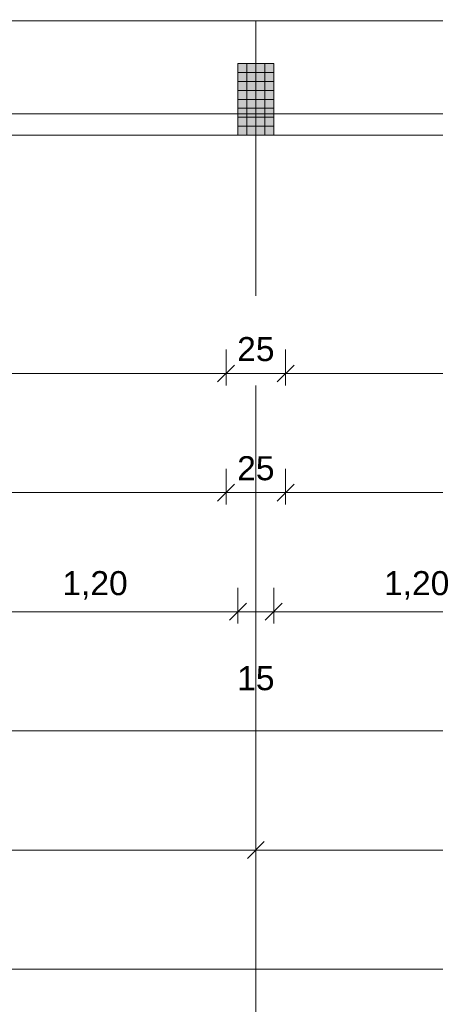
# Model space of a CAD drawing. Header units: metres. Extents: x -45 to 152, y -127 to 99.
# Tile 16 of 256: x -34.74 to -33, y -25.92 to -21.79. Entities that reach past the tile are written whole.
import ezdxf

# ---------------------------------------------------------------- set-up
doc = ezdxf.new("R2010")
doc.units = ezdxf.units.M
doc.header["$PDMODE"] = 1
doc.header["$PDSIZE"] = -2
doc.linetypes.add('Achsen 01', pattern=[5.291531, 3.175, -1.058062, 0.352704, -0.705764])
doc.linetypes.add('Raster 01', pattern=[2, 1, -1])
doc.layers.get('0').update_dxf_attribs({"lineweight": 25})
for name, color, linetype, lineweight, true_color in [('014_Fassadenarbeiten-000 Aufsicht Betonfertigteile', 7, 'Continuous', 9, 0xc0c0c0), ('031_Metallbauarbeiten-330 Aufsicht Metallbauarbeiten', 7, 'Continuous', 9, 0xa6a6a6), ('AV1-Achsen', 1, 'Achsen 01', 18, 0xff0000), ('AV1-Raster', 7, 'Raster 01', 9, 0xa6a6a6)]:
    doc.layers.add(name, color=color, linetype=linetype, lineweight=lineweight, true_color=true_color)
for name, color, linetype, lineweight in [('014_Fassadenarbeiten-330 Betonfertigteile vertikal', 7, 'Continuous', 9), ('030_Sonnenschutzarbeiten-BLENDSCHUTZ', 7, 'Continuous', 5), ('_1.35m (3D)', 7, 'Continuous', 9), ('_GRU (2D)', 7, 'Continuous', 9), ('_OG 2 (2D)', 7, 'Continuous', 9), ('_OG 2 - DS (2D)', 7, 'Continuous', 9), ('Bemaßung-Bemaßung', 7, 'Continuous', 9)]:
    doc.layers.add(name, color=color, linetype=linetype, lineweight=lineweight)
doc.layers.get('0').freeze()
doc.styles.add('Arial', font='arial.ttf')
doc.dimstyles.new('COE 50', dxfattribs={"dimtxt": 126.090495, "dimasz": 0.001414, "dimexe": 0.001, "dimexo": 0.01, "dimgap": 0.001, "dimtad": 1, "dimdec": 3, "dimtxsty": 'Arial', "dimblk": 'VW_SLASH-4', "dimblk1": 'VW_SLASH-4', "dimblk2": 'VW_SLASH-4', "dimcen": 0, "dimadec": 3, "dimazin": 0, "dimtfac": 0.8, "dimtdec": 3, "dimtix": 1, "dimtmove": 0, "dimatfit": 0, "dimldrblk": 'VW_SLASH-3', "dimfxl": 0.002, "dimfxlon": 1, "dimfrac": 2, "dimtolj": 1, "dimarcsym": 0})

# ---------------------------------------------------------------- blocks, each defined once
blk = doc.blocks.new('Group-2')
at = {"layer": 'AV1-Raster'}
blk.add_line((-33.75, -22.95), (-33.75, 1.35), dxfattribs=at)
blk = doc.blocks.new('1.35m (3D)')
at = {"layer": 'AV1-Raster', "color": 7}
blk.add_blockref('Group-2', (0, 0), dxfattribs=at)
blk = doc.blocks.new('VW_SLASH-4')
at = {"color": 0, "linetype": 'ByBlock', "lineweight": -2, "transparency": 16777216}
blk.add_line((0, 0), (-1, 0), dxfattribs=at)
at = {"color": 0, "linetype": 'Continuous', "lineweight": 15, "transparency": 16777216, "flags": 128}
blk.add_lwpolyline([(0.5, 0.5), (-0.5, -0.5)], dxfattribs=at)
blk = doc.blocks.new('*D22')
at = {"layer": '030_Sonnenschutzarbeiten-BLENDSCHUTZ', "color": 0, "lineweight": -2}
for p, q in [((-36.325, -22.025), (-36.325, -22.175)), ((-33.875, -22.025), (-33.875, -22.175)), ((-33.9457, -22.125), (-36.2543, -22.125))]:
    blk.add_line(p, q, dxfattribs=at)
at = {"layer": 'Defpoints', "color": 0}
for p in [(-36.325, -21.385), (-33.875, -21.385), (-36.325, -22.125)]:
    blk.add_point(p, dxfattribs=at)
at = {"layer": '030_Sonnenschutzarbeiten-BLENDSCHUTZ', "color": 0, "lineweight": -2, "xscale": 0.070693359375, "yscale": 0.070693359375, "zscale": 0.070693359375, "rotation": 180}
blk.add_blockref('VW_SLASH-4', (-36.325, -22.125), dxfattribs=at)
at = {"layer": '030_Sonnenschutzarbeiten-BLENDSCHUTZ', "color": 0, "lineweight": -2, "xscale": 0.070693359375, "yscale": 0.070693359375, "zscale": 0.070693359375}
blk.add_blockref('VW_SLASH-4', (-33.875, -22.125), dxfattribs=at)
at = {"layer": '030_Sonnenschutzarbeiten-BLENDSCHUTZ', "color": 0, "lineweight": 13, "insert": (-35.1, -22.0144), "char_height": 0.10087, "attachment_point": 5, "style": 'Arial'}
blk.add_mtext('\\A1;2,45', dxfattribs=at)
blk = doc.blocks.new('VW_SLASH-3')
at = {"color": 0, "linetype": 'ByBlock', "lineweight": -2, "transparency": 16777216}
blk.add_line((0, 0), (-1, 0), dxfattribs=at)
at = {"color": 0, "linetype": 'Continuous', "lineweight": 15, "transparency": 16777216, "flags": 128}
blk.add_lwpolyline([(0.5, 0.5), (-0.5, -0.5)], dxfattribs=at)
blk = doc.blocks.new('*D23')
at = {"layer": '030_Sonnenschutzarbeiten-BLENDSCHUTZ', "color": 0, "lineweight": -2}
for p, q in [((-33.625, -22.025), (-33.625, -22.175)), ((-31.175, -22.025), (-31.175, -22.175)), ((-31.2457, -22.125), (-33.5543, -22.125))]:
    blk.add_line(p, q, dxfattribs=at)
at = {"layer": 'Defpoints', "color": 0}
for p in [(-33.625, -21.385), (-31.175, -21.385), (-33.625, -22.125)]:
    blk.add_point(p, dxfattribs=at)
at = {"layer": '030_Sonnenschutzarbeiten-BLENDSCHUTZ', "color": 0, "lineweight": -2, "xscale": 0.070693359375, "yscale": 0.070693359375, "zscale": 0.070693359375, "rotation": 180}
blk.add_blockref('VW_SLASH-4', (-33.625, -22.125), dxfattribs=at)
at = {"layer": '030_Sonnenschutzarbeiten-BLENDSCHUTZ', "color": 0, "lineweight": -2, "xscale": 0.070693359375, "yscale": 0.070693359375, "zscale": 0.070693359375}
blk.add_blockref('VW_SLASH-4', (-31.175, -22.125), dxfattribs=at)
at = {"layer": '030_Sonnenschutzarbeiten-BLENDSCHUTZ', "color": 0, "lineweight": 13, "insert": (-32.4, -22.0144), "char_height": 0.10087, "attachment_point": 5, "style": 'Arial'}
blk.add_mtext('\\A1;2,45', dxfattribs=at)
blk = doc.blocks.new('*D434')
at = {"layer": 'Bemaßung-Bemaßung', "color": 0, "lineweight": -2}
for p, q in [((-39.15, -25.675), (-39.15, -25.825)), ((0, -25.675), (0, -25.825)), ((-0.0707, -25.775), (-39.0793, -25.775))]:
    blk.add_line(p, q, dxfattribs=at)
at = {"layer": 'Defpoints', "color": 0}
for p in [(-39.15, -21.6), (0, -21.6), (-39.15, -25.775)]:
    blk.add_point(p, dxfattribs=at)
at = {"layer": 'Bemaßung-Bemaßung', "color": 0, "lineweight": -2, "xscale": 0.070693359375, "yscale": 0.070693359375, "zscale": 0.070693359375, "rotation": 180}
blk.add_blockref('VW_SLASH-4', (-39.15, -25.775), dxfattribs=at)
at = {"layer": 'Bemaßung-Bemaßung', "color": 0, "lineweight": -2, "xscale": 0.070693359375, "yscale": 0.070693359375, "zscale": 0.070693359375}
blk.add_blockref('VW_SLASH-4', (0, -25.775), dxfattribs=at)
at = {"layer": 'Bemaßung-Bemaßung', "color": 0, "insert": (-19.575, -25.6341), "char_height": 0.15131, "attachment_point": 5, "style": 'Arial'}
blk.add_mtext('\\A1;39,15', dxfattribs=at)
blk = doc.blocks.new('*D435')
at = {"layer": 'Bemaßung-Bemaßung', "color": 0, "lineweight": -2}
for p, q in [((-39.15, -25.175), (-39.15, -25.325)), ((-33.75, -25.175), (-33.75, -25.325)), ((-33.8207, -25.275), (-39.0793, -25.275))]:
    blk.add_line(p, q, dxfattribs=at)
at = {"layer": 'Defpoints', "color": 0}
for p in [(-39.15, -21.6), (-33.75, -21.6), (-39.15, -25.275)]:
    blk.add_point(p, dxfattribs=at)
at = {"layer": 'Bemaßung-Bemaßung', "color": 0, "lineweight": -2, "xscale": 0.070693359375, "yscale": 0.070693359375, "zscale": 0.070693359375, "rotation": 180}
blk.add_blockref('VW_SLASH-4', (-39.15, -25.275), dxfattribs=at)
at = {"layer": 'Bemaßung-Bemaßung', "color": 0, "lineweight": -2, "xscale": 0.070693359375, "yscale": 0.070693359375, "zscale": 0.070693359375}
blk.add_blockref('VW_SLASH-4', (-33.75, -25.275), dxfattribs=at)
at = {"layer": 'Bemaßung-Bemaßung', "color": 0, "insert": (-36.45, -25.1644), "char_height": 0.10087, "attachment_point": 5, "style": 'Arial'}
blk.add_mtext('\\A1;5,40', dxfattribs=at)
blk = doc.blocks.new('*D436')
at = {"layer": 'Bemaßung-Bemaßung', "color": 0, "lineweight": -2}
for p, q in [((-33.75, -25.175), (-33.75, -25.325)), ((-28.35, -25.175), (-28.35, -25.325)), ((-28.4207, -25.275), (-33.6793, -25.275))]:
    blk.add_line(p, q, dxfattribs=at)
at = {"layer": 'Defpoints', "color": 0}
for p in [(-33.75, -21.6), (-28.35, -21.6), (-33.75, -25.275)]:
    blk.add_point(p, dxfattribs=at)
at = {"layer": 'Bemaßung-Bemaßung', "color": 0, "lineweight": -2, "xscale": 0.070693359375, "yscale": 0.070693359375, "zscale": 0.070693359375, "rotation": 180}
blk.add_blockref('VW_SLASH-4', (-33.75, -25.275), dxfattribs=at)
at = {"layer": 'Bemaßung-Bemaßung', "color": 0, "lineweight": -2, "xscale": 0.070693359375, "yscale": 0.070693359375, "zscale": 0.070693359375}
blk.add_blockref('VW_SLASH-4', (-28.35, -25.275), dxfattribs=at)
at = {"layer": 'Bemaßung-Bemaßung', "color": 0, "insert": (-31.05, -25.1644), "char_height": 0.10087, "attachment_point": 5, "style": 'Arial'}
blk.add_mtext('\\A1;5,40', dxfattribs=at)
blk = doc.blocks.new('*D458')
at = {"layer": 'Bemaßung-Bemaßung', "color": 0, "lineweight": -2}
for p, q in [((-39.825, -24.675), (-39.825, -24.825)), ((0.675, -24.675), (0.675, -24.825)), ((0.6043, -24.775), (-39.7543, -24.775))]:
    blk.add_line(p, q, dxfattribs=at)
at = {"layer": 'Defpoints', "color": 0}
for p in [(-39.825, -22.275), (0.675, -22.275), (-39.825, -24.775)]:
    blk.add_point(p, dxfattribs=at)
at = {"layer": 'Bemaßung-Bemaßung', "color": 0, "lineweight": -2, "xscale": 0.070693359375, "yscale": 0.070693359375, "zscale": 0.070693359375, "rotation": 180}
blk.add_blockref('VW_SLASH-4', (-39.825, -24.775), dxfattribs=at)
at = {"layer": 'Bemaßung-Bemaßung', "color": 0, "lineweight": -2, "xscale": 0.070693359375, "yscale": 0.070693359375, "zscale": 0.070693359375}
blk.add_blockref('VW_SLASH-4', (0.675, -24.775), dxfattribs=at)
at = {"layer": 'Bemaßung-Bemaßung', "color": 0, "insert": (-19.575, -24.6644), "char_height": 0.10087, "attachment_point": 5, "style": 'Arial'}
blk.add_mtext('\\A1;40,50', dxfattribs=at)
blk = doc.blocks.new('*D511')
at = {"layer": 'Bemaßung-Bemaßung', "color": 0, "linetype": 'Continuous', "lineweight": -2}
for p, q in [((-33.675, -24.175), (-33.675, -24.325)), ((-32.475, -24.175), (-32.475, -24.325)), ((-33.6043, -24.275), (-32.5457, -24.275))]:
    blk.add_line(p, q, dxfattribs=at)
at = {"layer": 'Defpoints', "color": 0}
for p in [(-33.675, -22.275), (-32.475, -22.275), (-32.475, -24.275)]:
    blk.add_point(p, dxfattribs=at)
at = {"layer": 'Bemaßung-Bemaßung', "color": 0, "lineweight": -2, "xscale": 0.070693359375, "yscale": 0.070693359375, "zscale": 0.070693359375, "rotation": 180}
blk.add_blockref('VW_SLASH-4', (-33.675, -24.275), dxfattribs=at)
at = {"layer": 'Bemaßung-Bemaßung', "color": 0, "lineweight": -2, "xscale": 0.070693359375, "yscale": 0.070693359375, "zscale": 0.070693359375}
blk.add_blockref('VW_SLASH-4', (-32.475, -24.275), dxfattribs=at)
at = {"layer": 'Bemaßung-Bemaßung', "color": 0, "insert": (-33.075, -24.1644), "char_height": 0.10087, "attachment_point": 5, "style": 'Arial'}
blk.add_mtext('\\A1;1,20', dxfattribs=at)
blk = doc.blocks.new('*D512')
at = {"layer": 'Bemaßung-Bemaßung', "color": 0, "linetype": 'Continuous', "lineweight": -2}
for p, q in [((-33.825, -24.175), (-33.825, -24.325)), ((-33.675, -24.175), (-33.675, -24.325)), ((-33.8957, -24.275), (-33.9664, -24.275)), ((-33.825, -24.275), (-33.675, -24.275)), ((-33.6043, -24.275), (-33.5336, -24.275))]:
    blk.add_line(p, q, dxfattribs=at)
at = {"layer": 'Defpoints', "color": 0}
for p in [(-33.825, -22.275), (-33.675, -22.275), (-33.675, -24.275)]:
    blk.add_point(p, dxfattribs=at)
at = {"layer": 'Bemaßung-Bemaßung', "color": 0, "lineweight": -2, "xscale": 0.070693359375, "yscale": 0.070693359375, "zscale": 0.070693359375}
blk.add_blockref('VW_SLASH-4', (-33.825, -24.275), dxfattribs=at)
at = {"layer": 'Bemaßung-Bemaßung', "color": 0, "lineweight": -2, "xscale": 0.070693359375, "yscale": 0.070693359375, "zscale": 0.070693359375, "rotation": 180}
blk.add_blockref('VW_SLASH-4', (-33.675, -24.275), dxfattribs=at)
at = {"layer": 'Bemaßung-Bemaßung', "color": 0, "insert": (-33.75, -24.5545), "char_height": 0.10087, "attachment_point": 5, "style": 'Arial'}
blk.add_mtext('\\A1;15', dxfattribs=at)
blk = doc.blocks.new('*D513')
at = {"layer": 'Bemaßung-Bemaßung', "color": 0, "linetype": 'Continuous', "lineweight": -2}
for p, q in [((-35.025, -24.175), (-35.025, -24.325)), ((-33.825, -24.175), (-33.825, -24.325)), ((-34.9543, -24.275), (-33.8957, -24.275))]:
    blk.add_line(p, q, dxfattribs=at)
at = {"layer": 'Defpoints', "color": 0}
for p in [(-35.025, -22.275), (-33.825, -22.275), (-33.825, -24.275)]:
    blk.add_point(p, dxfattribs=at)
at = {"layer": 'Bemaßung-Bemaßung', "color": 0, "lineweight": -2, "xscale": 0.070693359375, "yscale": 0.070693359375, "zscale": 0.070693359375, "rotation": 180}
blk.add_blockref('VW_SLASH-4', (-35.025, -24.275), dxfattribs=at)
at = {"layer": 'Bemaßung-Bemaßung', "color": 0, "lineweight": -2, "xscale": 0.070693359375, "yscale": 0.070693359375, "zscale": 0.070693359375}
blk.add_blockref('VW_SLASH-4', (-33.825, -24.275), dxfattribs=at)
at = {"layer": 'Bemaßung-Bemaßung', "color": 0, "insert": (-34.425, -24.1644), "char_height": 0.10087, "attachment_point": 5, "style": 'Arial'}
blk.add_mtext('\\A1;1,20', dxfattribs=at)
blk = doc.blocks.new('*D660')
at = {"layer": 'Bemaßung-Bemaßung', "color": 0, "linetype": 'Continuous', "lineweight": -2}
for p, q in [((-39.025, -23.175), (-39.025, -23.325)), ((-33.875, -23.175), (-33.875, -23.325)), ((-33.9457, -23.275), (-38.9543, -23.275))]:
    blk.add_line(p, q, dxfattribs=at)
at = {"layer": 'Defpoints', "color": 0}
for p in [(-33.875, -21.475), (-39.025, -21.725), (-39.025, -23.275)]:
    blk.add_point(p, dxfattribs=at)
at = {"layer": 'Bemaßung-Bemaßung', "color": 0, "lineweight": -2, "xscale": 0.070693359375, "yscale": 0.070693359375, "zscale": 0.070693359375, "rotation": 180}
blk.add_blockref('VW_SLASH-4', (-39.025, -23.275), dxfattribs=at)
at = {"layer": 'Bemaßung-Bemaßung', "color": 0, "lineweight": -2, "xscale": 0.070693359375, "yscale": 0.070693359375, "zscale": 0.070693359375}
blk.add_blockref('VW_SLASH-4', (-33.875, -23.275), dxfattribs=at)
at = {"layer": 'Bemaßung-Bemaßung', "color": 0, "insert": (-36.45, -23.1644), "char_height": 0.10087, "attachment_point": 5, "style": 'Arial'}
blk.add_mtext('\\A1;5,15', dxfattribs=at)
blk = doc.blocks.new('*D661')
at = {"layer": 'Bemaßung-Bemaßung', "color": 0, "linetype": 'Continuous', "lineweight": -2}
for p, q in [((-33.875, -23.175), (-33.875, -23.325)), ((-33.625, -23.175), (-33.625, -23.325)), ((-33.6957, -23.275), (-33.8043, -23.275))]:
    blk.add_line(p, q, dxfattribs=at)
at = {"layer": 'Defpoints', "color": 0}
for p in [(-33.875, -21.475), (-33.625, -21.475), (-33.875, -23.275)]:
    blk.add_point(p, dxfattribs=at)
at = {"layer": 'Bemaßung-Bemaßung', "color": 0, "lineweight": -2, "xscale": 0.070693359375, "yscale": 0.070693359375, "zscale": 0.070693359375, "rotation": 180}
blk.add_blockref('VW_SLASH-4', (-33.875, -23.275), dxfattribs=at)
at = {"layer": 'Bemaßung-Bemaßung', "color": 0, "lineweight": -2, "xscale": 0.070693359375, "yscale": 0.070693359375, "zscale": 0.070693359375}
blk.add_blockref('VW_SLASH-4', (-33.625, -23.275), dxfattribs=at)
at = {"layer": 'Bemaßung-Bemaßung', "color": 0, "insert": (-33.75, -23.1735), "char_height": 0.10087, "attachment_point": 5, "style": 'Arial'}
blk.add_mtext('\\A1;25', dxfattribs=at)
blk = doc.blocks.new('*D662')
at = {"layer": 'Bemaßung-Bemaßung', "color": 0, "linetype": 'Continuous', "lineweight": -2}
for p, q in [((-33.625, -23.175), (-33.625, -23.325)), ((-29.775, -23.175), (-29.775, -23.325)), ((-29.8457, -23.275), (-33.5543, -23.275))]:
    blk.add_line(p, q, dxfattribs=at)
at = {"layer": 'Defpoints', "color": 0}
for p in [(-33.625, -21.475), (-29.775, -21.475), (-33.625, -23.275)]:
    blk.add_point(p, dxfattribs=at)
at = {"layer": 'Bemaßung-Bemaßung', "color": 0, "lineweight": -2, "xscale": 0.070693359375, "yscale": 0.070693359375, "zscale": 0.070693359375, "rotation": 180}
blk.add_blockref('VW_SLASH-4', (-33.625, -23.275), dxfattribs=at)
at = {"layer": 'Bemaßung-Bemaßung', "color": 0, "lineweight": -2, "xscale": 0.070693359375, "yscale": 0.070693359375, "zscale": 0.070693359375}
blk.add_blockref('VW_SLASH-4', (-29.775, -23.275), dxfattribs=at)
at = {"layer": 'Bemaßung-Bemaßung', "color": 0, "insert": (-31.7, -23.1644), "char_height": 0.10087, "attachment_point": 5, "style": 'Arial'}
blk.add_mtext('\\A1;3,85', dxfattribs=at)
blk = doc.blocks.new('*D734')
at = {"layer": 'Bemaßung-Bemaßung', "color": 0, "lineweight": -2}
for p, q in [((-36.325, -23.675), (-36.325, -23.825)), ((-33.875, -23.675), (-33.875, -23.825)), ((-33.9457, -23.775), (-36.2543, -23.775))]:
    blk.add_line(p, q, dxfattribs=at)
at = {"layer": 'Defpoints', "color": 0}
for p in [(-36.325, -21.475), (-33.875, -21.475), (-36.325, -23.775)]:
    blk.add_point(p, dxfattribs=at)
at = {"layer": 'Bemaßung-Bemaßung', "color": 0, "lineweight": -2, "xscale": 0.070693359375, "yscale": 0.070693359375, "zscale": 0.070693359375, "rotation": 180}
blk.add_blockref('VW_SLASH-4', (-36.325, -23.775), dxfattribs=at)
at = {"layer": 'Bemaßung-Bemaßung', "color": 0, "lineweight": -2, "xscale": 0.070693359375, "yscale": 0.070693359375, "zscale": 0.070693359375}
blk.add_blockref('VW_SLASH-4', (-33.875, -23.775), dxfattribs=at)
at = {"layer": 'Bemaßung-Bemaßung', "color": 0, "insert": (-35.1, -23.6644), "char_height": 0.10087, "attachment_point": 5, "style": 'Arial'}
blk.add_mtext('\\A1;2,45', dxfattribs=at)
blk = doc.blocks.new('*D735')
at = {"layer": 'Bemaßung-Bemaßung', "color": 0, "lineweight": -2}
for p, q in [((-33.875, -23.675), (-33.875, -23.825)), ((-33.625, -23.675), (-33.625, -23.825)), ((-33.6957, -23.775), (-33.8043, -23.775))]:
    blk.add_line(p, q, dxfattribs=at)
at = {"layer": 'Defpoints', "color": 0}
for p in [(-33.875, -21.475), (-33.625, -21.475), (-33.875, -23.775)]:
    blk.add_point(p, dxfattribs=at)
at = {"layer": 'Bemaßung-Bemaßung', "color": 0, "lineweight": -2, "xscale": 0.070693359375, "yscale": 0.070693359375, "zscale": 0.070693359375, "rotation": 180}
blk.add_blockref('VW_SLASH-4', (-33.875, -23.775), dxfattribs=at)
at = {"layer": 'Bemaßung-Bemaßung', "color": 0, "lineweight": -2, "xscale": 0.070693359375, "yscale": 0.070693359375, "zscale": 0.070693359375}
blk.add_blockref('VW_SLASH-4', (-33.625, -23.775), dxfattribs=at)
at = {"layer": 'Bemaßung-Bemaßung', "color": 0, "insert": (-33.75, -23.6735), "char_height": 0.10087, "attachment_point": 5, "style": 'Arial'}
blk.add_mtext('\\A1;25', dxfattribs=at)
blk = doc.blocks.new('*D736')
at = {"layer": 'Bemaßung-Bemaßung', "color": 0, "lineweight": -2}
for p, q in [((-33.625, -23.675), (-33.625, -23.825)), ((-31.175, -23.675), (-31.175, -23.825)), ((-31.2457, -23.775), (-33.5543, -23.775))]:
    blk.add_line(p, q, dxfattribs=at)
at = {"layer": 'Defpoints', "color": 0}
for p in [(-33.625, -21.475), (-31.175, -21.475), (-33.625, -23.775)]:
    blk.add_point(p, dxfattribs=at)
at = {"layer": 'Bemaßung-Bemaßung', "color": 0, "lineweight": -2, "xscale": 0.070693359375, "yscale": 0.070693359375, "zscale": 0.070693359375, "rotation": 180}
blk.add_blockref('VW_SLASH-4', (-33.625, -23.775), dxfattribs=at)
at = {"layer": 'Bemaßung-Bemaßung', "color": 0, "lineweight": -2, "xscale": 0.070693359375, "yscale": 0.070693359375, "zscale": 0.070693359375}
blk.add_blockref('VW_SLASH-4', (-31.175, -23.775), dxfattribs=at)
at = {"layer": 'Bemaßung-Bemaßung', "color": 0, "insert": (-32.4, -23.6644), "char_height": 0.10087, "attachment_point": 5, "style": 'Arial'}
blk.add_mtext('\\A1;2,45', dxfattribs=at)
blk = doc.blocks.new('Group-735')
at = {"layer": 'AV1-Achsen'}
blk.add_line((-33.75, -26.5), (-33.75, 4.9), dxfattribs=at)
blk = doc.blocks.new('GRU (2D)')
at = {"layer": 'AV1-Achsen', "color": 7}
blk.add_blockref('Group-735', (0, 0), dxfattribs=at)
blk = doc.blocks.new('OG 2 - DS (2D)')
at = {"layer": '030_Sonnenschutzarbeiten-BLENDSCHUTZ', "color": 7, "lineweight": 13}
for base, p1, p2, picture, middle in [((-36.325, -22.125), (-33.875, -21.385), (-36.325, -21.385), '*D22', (-35.1, -22.0144)), ((-33.625, -22.125), (-31.175, -21.385), (-33.625, -21.385), '*D23', (-32.4, -22.0144))]:
    dim = blk.add_linear_dim(base=base, p1=p1, p2=p2, text='2,45', dimstyle='COE 50', override={"dimtxt": 0.100872, "dimasz": 0.070693, "dimexe": 0.05, "dimgap": 0.05, "dimpost": '<>', "dimtxsty": 'Arial', "dimtmove": 2, "dimfxl": 0.1}, dxfattribs=at)
    dim.commit()
    dim.dimension.update_dxf_attribs({"geometry": picture, "text_midpoint": middle})
blk = doc.blocks.new('OG 2 (2D)')
at = {"layer": '014_Fassadenarbeiten-000 Aufsicht Betonfertigteile', "flags": 128}
blk.add_lwpolyline([(-39.455, -21.905), (0.305, -21.905), (0.675, -22.275), (-39.825, -22.275)], close=True, dxfattribs=at)
at = {"layer": 'Bemaßung-Bemaßung'}
dim = blk.add_linear_dim(base=(-39.825, -24.775), p1=(0.675, -22.275), p2=(-39.825, -22.275), text='40,50', dimstyle='COE 50', override={"dimtxt": 0.100872, "dimasz": 0.070693, "dimexe": 0.05, "dimgap": 0.05, "dimpost": '<>', "dimtxsty": 'Arial', "dimtmove": 2, "dimfxl": 0.1}, dxfattribs=at)
dim.commit()
dim.dimension.update_dxf_attribs({"geometry": '*D458', "text_midpoint": (-19.575, -24.6644)})
at = {"layer": 'Bemaßung-Bemaßung', "linetype": 'Continuous'}
for base, p1, p2, text, override, picture, middle in [((-33.825, -24.275), (-35.025, -22.275), (-33.825, -22.275), '1,20', {"dimtxt": 0.100872, "dimasz": 0.070693, "dimexe": 0.05, "dimgap": 0.05, "dimpost": '<>', "dimtxsty": 'Arial', "dimtmove": 2, "dimfxl": 0.1}, '*D513', (-34.425, -24.1644)), ((-33.675, -24.275), (-33.825, -22.275), (-33.675, -22.275), '15', {"dimtxt": 0.100872, "dimasz": 0.070693, "dimexe": 0.05, "dimgap": 0.05, "dimpost": '<>', "dimtxsty": 'Arial', "dimtix": 0, "dimtmove": 2, "dimfxl": 0.1}, '*D512', (-33.75, -24.5545)), ((-32.475, -24.275), (-33.675, -22.275), (-32.475, -22.275), '1,20', {"dimtxt": 0.100872, "dimasz": 0.070693, "dimexe": 0.05, "dimgap": 0.05, "dimpost": '<>', "dimtxsty": 'Arial', "dimtmove": 2, "dimfxl": 0.1}, '*D511', (-33.075, -24.1644))]:
    dim = blk.add_linear_dim(base=base, p1=p1, p2=p2, text=text, dimstyle='COE 50', override=override, dxfattribs=at)
    dim.commit()
    dim.dimension.update_dxf_attribs({"geometry": picture, "text_midpoint": middle})
at = {"color": 255}
blk.add_wipeout([(-33.75, -21.795), (-31.05, -21.795), (-31.05, -22.185), (-33.75, -22.185)], dxfattribs=at).dxf.layer = '031_Metallbauarbeiten-330 Aufsicht Metallbauarbeiten'
at = {"layer": '031_Metallbauarbeiten-330 Aufsicht Metallbauarbeiten', "flags": 128}
blk.add_lwpolyline([(-33.75, -21.795), (-31.05, -21.795), (-31.05, -22.185), (-33.75, -22.185)], close=True, dxfattribs=at)
at = {"layer": 'Bemaßung-Bemaßung', "linetype": 'Continuous'}
dim = blk.add_linear_dim(base=(-33.625, -23.275), p1=(-29.775, -21.475), p2=(-33.625, -21.475), text='3,85', dimstyle='COE 50', override={"dimtxt": 0.100872, "dimasz": 0.070693, "dimexe": 0.05, "dimgap": 0.05, "dimpost": '<>', "dimtxsty": 'Arial', "dimtmove": 2, "dimfxl": 0.1}, dxfattribs=at)
dim.commit()
dim.dimension.update_dxf_attribs({"geometry": '*D662', "text_midpoint": (-31.7, -23.1644)})
at = {"layer": 'Bemaßung-Bemaßung'}
dim = blk.add_linear_dim(base=(-33.625, -23.775), p1=(-31.175, -21.475), p2=(-33.625, -21.475), text='2,45', dimstyle='COE 50', override={"dimtxt": 0.100872, "dimasz": 0.070693, "dimexe": 0.05, "dimgap": 0.05, "dimpost": '<>', "dimtxsty": 'Arial', "dimtmove": 2, "dimfxl": 0.1}, dxfattribs=at)
dim.commit()
dim.dimension.update_dxf_attribs({"geometry": '*D736', "text_midpoint": (-32.4, -23.6644)})
at = {"color": 255}
blk.add_wipeout([(-36.45, -21.795), (-33.75, -21.795), (-33.75, -22.185), (-36.45, -22.185)], dxfattribs=at).dxf.layer = '031_Metallbauarbeiten-330 Aufsicht Metallbauarbeiten'
at = {"layer": '014_Fassadenarbeiten-330 Betonfertigteile vertikal', "linetype": 'Continuous', "lineweight": 0}
blk.add_hatch(color=9, dxfattribs=at).paths.add_polyline_path([(-33.825, -21.975), (-33.675, -21.975), (-33.675, -22.275), (-33.825, -22.275)])
at = {"layer": '014_Fassadenarbeiten-330 Betonfertigteile vertikal', "linetype": 'Continuous', "lineweight": 9}
h = blk.add_hatch(dxfattribs=at)
h.set_pattern_fill('Stahlbetonfertigteil', color=8, style=0, pattern_type=2)
h.set_pattern_definition([(-90, (0, 0), (0.0375, 0), [])])
h.paths.add_polyline_path([(-33.825, -21.975), (-33.675, -21.975), (-33.675, -22.275), (-33.825, -22.275)])
at = {"layer": '014_Fassadenarbeiten-330 Betonfertigteile vertikal', "linetype": 'Continuous', "lineweight": 13}
h = blk.add_hatch(dxfattribs=at)
h.set_pattern_fill('Stahlbetonfertigteil-1', color=8, style=0, pattern_type=2)
h.set_pattern_definition([(0, (0, 0), (2e-18, -0.0375), [])])
h.paths.add_polyline_path([(-33.825, -21.975), (-33.675, -21.975), (-33.675, -22.275), (-33.825, -22.275)])
at = {"layer": '014_Fassadenarbeiten-330 Betonfertigteile vertikal', "flags": 128}
blk.add_lwpolyline([(-33.825, -21.975), (-33.675, -21.975), (-33.675, -22.275), (-33.825, -22.275)], close=True, dxfattribs=at)
at = {"layer": '031_Metallbauarbeiten-330 Aufsicht Metallbauarbeiten', "flags": 128}
blk.add_lwpolyline([(-36.45, -21.795), (-33.75, -21.795), (-33.75, -22.185), (-36.45, -22.185)], close=True, dxfattribs=at)
at = {"layer": 'Bemaßung-Bemaßung', "linetype": 'Continuous'}
for base, p1, p2, text, picture, middle in [((-39.025, -23.275), (-33.875, -21.475), (-39.025, -21.725), '5,15', '*D660', (-36.45, -23.1644)), ((-33.875, -23.275), (-33.625, -21.475), (-33.875, -21.475), '25', '*D661', (-33.75, -23.1735))]:
    dim = blk.add_linear_dim(base=base, p1=p1, p2=p2, text=text, dimstyle='COE 50', override={"dimtxt": 0.100872, "dimasz": 0.070693, "dimexe": 0.05, "dimgap": 0.05, "dimpost": '<>', "dimtxsty": 'Arial', "dimtmove": 2, "dimfxl": 0.1}, dxfattribs=at)
    dim.commit()
    dim.dimension.update_dxf_attribs({"geometry": picture, "text_midpoint": middle})
at = {"layer": 'Bemaßung-Bemaßung'}
for base, p1, p2, text, picture, middle in [((-36.325, -23.775), (-33.875, -21.475), (-36.325, -21.475), '2,45', '*D734', (-35.1, -23.6644)), ((-33.875, -23.775), (-33.625, -21.475), (-33.875, -21.475), '25', '*D735', (-33.75, -23.6735))]:
    dim = blk.add_linear_dim(base=base, p1=p1, p2=p2, text=text, dimstyle='COE 50', override={"dimtxt": 0.100872, "dimasz": 0.070693, "dimexe": 0.05, "dimgap": 0.05, "dimpost": '<>', "dimtxsty": 'Arial', "dimtmove": 2, "dimfxl": 0.1}, dxfattribs=at)
    dim.commit()
    dim.dimension.update_dxf_attribs({"geometry": picture, "text_midpoint": middle})
at = {"layer": 'Bemaßung-Bemaßung', "color": 1}
for base, p1, p2, text, override, picture, middle in [((-39.15, -25.775), (0, -21.6), (-39.15, -21.6), '39,15', {"dimtxt": 0.151309, "dimasz": 0.070693, "dimexe": 0.05, "dimgap": 0.05, "dimpost": '<>', "dimtxsty": 'Arial', "dimtmove": 2, "dimfxl": 0.1}, '*D434', (-19.575, -25.6341)), ((-39.15, -25.275), (-33.75, -21.6), (-39.15, -21.6), '5,40', {"dimtxt": 0.100872, "dimasz": 0.070693, "dimexe": 0.05, "dimgap": 0.05, "dimpost": '<>', "dimtxsty": 'Arial', "dimtmove": 2, "dimfxl": 0.1}, '*D435', (-36.45, -25.1644)), ((-33.75, -25.275), (-28.35, -21.6), (-33.75, -21.6), '5,40', {"dimtxt": 0.100872, "dimasz": 0.070693, "dimexe": 0.05, "dimgap": 0.05, "dimpost": '<>', "dimtxsty": 'Arial', "dimtmove": 2, "dimfxl": 0.1}, '*D436', (-31.05, -25.1644))]:
    dim = blk.add_linear_dim(base=base, p1=p1, p2=p2, text=text, dimstyle='COE 50', override=override, dxfattribs=at)
    dim.commit()
    dim.dimension.update_dxf_attribs({"geometry": picture, "text_midpoint": middle})

msp = doc.modelspace()

# ---------------------------------------------------------------- block references
at = {"layer": '_1.35m (3D)'}
msp.add_blockref('1.35m (3D)', (0, 0), dxfattribs=at)

# ---------------------------------------------------------------- next in the draw order: block references
at = {"layer": '_OG 2 - DS (2D)'}
msp.add_blockref('OG 2 - DS (2D)', (0, 0), dxfattribs=at)

# ---------------------------------------------------------------- next in the draw order: block references
at = {"layer": '_OG 2 (2D)'}
msp.add_blockref('OG 2 (2D)', (0, 0), dxfattribs=at)

# ---------------------------------------------------------------- next in the draw order: block references
at = {"layer": '_GRU (2D)'}
msp.add_blockref('GRU (2D)', (0, 0), dxfattribs=at)

doc.saveas('drawing.dxf')
